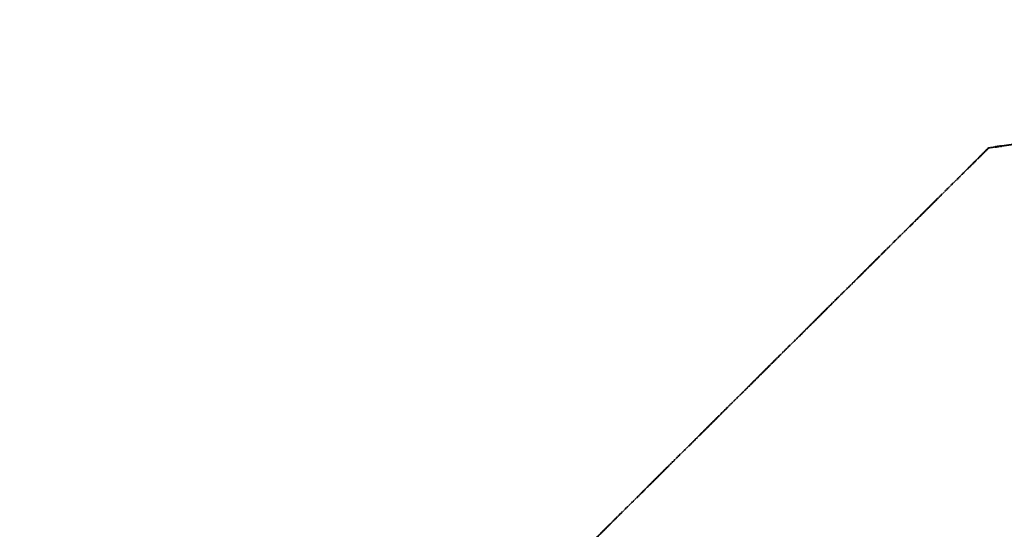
# Model space of a CAD drawing. Extents: x 6414462 to 7495468, y 5756825 to 5824657.
# Tile 35 of 54: x 6497630 to 6499691, y 5811187 to 5812253. Entities that reach past the tile are written whole.
import ezdxf

# ---------------------------------------------------------------- set-up
doc = ezdxf.new("R2010")
doc.units = 0
for name, pattern in [('2324-2024 mdcp$0$KROPK2', [1, 0.05, -0.95]), ('2324-2024 mdcp$0$KROPK3-2', [2.49, 1.5, -0.47, 0.05, -0.47]), ('2324-2024 mdcp$0$PRZER3-2', [2.5, 1.5, -1]), ('Lipnica teren 1$0$HIDDEN2', [0.1875, 0.125, -0.0625])]:
    doc.linetypes.add(name, pattern=pattern)
for name, color, linetype, lineweight in [('2324-2024 mdcp$0$GESJAE', 7, 'Continuous', 50), ('2324-2024 mdcp$0$GESJEW', 7, 'Continuous', 35), ('2324-2024 mdcp$0$GESJOB', 7, 'Continuous', 35)]:
    doc.layers.add(name, color=color, linetype=linetype, lineweight=lineweight)
doc.layers.add('Lipnica teren 1$0$demontaże', color=1, linetype='Continuous', true_color=0xff0000)

# ---------------------------------------------------------------- blocks, each defined once
blk = doc.blocks.new('2324-2024 mdcp')
at = {"layer": '2324-2024 mdcp$0$GESJAE', "color": 7, "linetype": '2324-2024 mdcp$0$KROPK2', "lineweight": 50}
blk.add_lwpolyline([(6500186.7, 5812059.7), (6499658.4, 5811984.7), (6498835, 5811167.3), (6497738.5, 5810537.3), (6497005.6, 5810116.2)], dxfattribs=at)
at = {"layer": '2324-2024 mdcp$0$GESJEW', "color": 7, "linetype": '2324-2024 mdcp$0$KROPK3-2', "lineweight": 35}
blk.add_lwpolyline([(6497005.6, 5810116.2), (6497738.5, 5810537.3), (6498835, 5811167.3), (6499658.4, 5811984.7), (6500186.7, 5812059.7), (6500281.8, 5812096.9), (6500289.7, 5812096.3), (6500317.3, 5812077), (6500349.8, 5812077.2), (6500354.9, 5812073.2), (6500368.7, 5812048.9), (6500421.8, 5812023.8), (6500453.9, 5812015.5), (6500464.7, 5812017.4), (6500477.9, 5812015.6), (6500485.7, 5812017.7), (6500493, 5812017.8), (6500534.8, 5811981.2), (6500580.6, 5811957.7), (6500714, 5811999.8), (6500837.6, 5812179.3), (6500888.1, 5812252.7)], dxfattribs=at)
at = {"layer": '2324-2024 mdcp$0$GESJOB', "color": 7, "linetype": '2324-2024 mdcp$0$PRZER3-2', "lineweight": 35}
blk.add_lwpolyline([(6500186.7, 5812059.7), (6499658.4, 5811984.7), (6498835, 5811167.3), (6497738.5, 5810537.3), (6497005.6, 5810116.2)], dxfattribs=at)
blk = doc.blocks.new('Lipnica teren 1')
at = {"layer": 'Lipnica teren 1$0$demontaże', "linetype": 'Lipnica teren 1$0$HIDDEN2'}
blk.add_blockref('2324-2024 mdcp', (0, 0), dxfattribs=at)

msp = doc.modelspace()

# ---------------------------------------------------------------- block references
msp.add_blockref('Lipnica teren 1', (0, 0))

doc.saveas('drawing.dxf')
